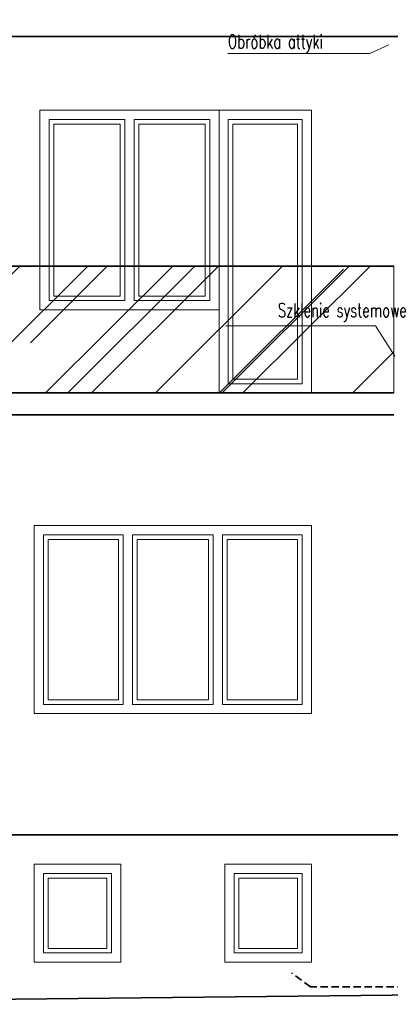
# Model space of a CAD drawing. Header units: inches. Extents: x 0 to 111471, y -105323 to 11070.
# Tile 15 of 256: x 43993 to 44313, y -55018 to -54164. Entities that reach past the tile are written whole.
import ezdxf

# ---------------------------------------------------------------- set-up
doc = ezdxf.new("R2010")
doc.units = ezdxf.units.IN
doc.header["$MEASUREMENT"] = 0
doc.linetypes.add('DASHED', pattern=[19.05, 12.7, -6.35])
for name, color, linetype, lineweight in [('888 drzwi i okna', 4, 'Continuous', 0), ('888 opisy', 3, 'Continuous', 0), ('888 projektowane elementy', 6, 'Continuous', 13), ('888 sciany istniejące', 2, 'Continuous', 35)]:
    doc.layers.add(name, color=color, linetype=linetype, lineweight=lineweight)
doc.styles.add('TS 100_opisy', font='romans.shx', dxfattribs={"width": 0.7, "height": 16})

# ---------------------------------------------------------------- blocks, each defined once
blk = doc.blocks.new('G$CB99A732B')
at = {"layer": '888 drzwi i okna'}
blk.add_lwpolyline([(0, 163), (0, 0), (240, 0), (240, 163)], close=True, dxfattribs=at)
for points in [[(12, 163), (85, 163)], [(228, 163), (155, 163)], [(77, 155), (8, 155), (8, 8), (77, 8)], [(12, 155), (77, 155), (77, 8)], [(155, 155), (85, 155)], [(85, 155), (85, 8)], [(155, 155), (155, 8)], [(163, 8), (232, 8), (232, 155), (163, 155)], [(228, 155), (163, 155), (163, 8)], [(12, 151), (73, 151), (73, 12), (12, 12), (12, 151), (73, 151)], [(151, 151), (89, 151)], [(89, 151), (89, 12), (151, 12), (151, 151)], [(228, 151), (167, 151), (167, 12), (228, 12), (228, 151), (167, 151)], [(85, 8), (155, 8)]]:
    blk.add_lwpolyline(points, dxfattribs=at)
blk = doc.blocks.new('G$C920830EB')
at = {"layer": '888 drzwi i okna'}
for points in [[(0, -245), (0, 0), (-235, 0), (-235, -173), (-80, -173), (-80, -245), (0, -245)], [(-80, -173), (-80, 0)], [(-161.5, -165), (-227, -165), (-227, -8), (-161.5, -8)], [(-161.5, -8), (-161.5, -165)], [(-153.5, -8), (-88, -8), (-88, -165), (-153.5, -165)], [(-153.5, -8), (-153.5, -165)], [(-165.5, -161), (-223, -161), (-223, -12), (-165.5, -12), (-165.5, -161)], [(-149.5, -161), (-149.5, -12), (-92, -12), (-92, -161), (-149.5, -161)]]:
    blk.add_lwpolyline(points, dxfattribs=at)
for points in [[(-235, 0), (-80, 0), (-80, -173), (-235, -173)], [(-80, 0), (0, 0), (0, -245), (-80, -245)], [(-72, -8), (-8, -8), (-8, -237), (-72, -237)], [(-68, -12), (-12, -12), (-12, -233), (-68, -233)]]:
    blk.add_lwpolyline(points, close=True, dxfattribs=at)
blk = doc.blocks.new('G$C6FFF821E')
at = {"layer": '888 drzwi i okna'}
for points in [[(0, 85), (75, 85), (75, 0), (0, 0)], [(8, 77), (67, 77), (67, 8), (8, 8)], [(12, 73), (63, 73), (63, 12), (12, 12)]]:
    blk.add_lwpolyline(points, close=True, dxfattribs=at)
blk = doc.blocks.new('G$C19478120')
at = {"layer": '888 opisy'}
for points in [[(546.55, 269.07), (572.92, 285.73), (572.92, 415.19)], [(809.01, 413.35), (809.01, 290.47), (816.61, 274.13)]]:
    blk.add_lwpolyline(points, dxfattribs=at)
at = {"layer": '888 sciany istniejące', "linetype": 'DASHED', "ltscale": 0.5}
blk.add_lwpolyline([(12, -168.35), (0, -168.35), (0, 342.04), (12, 358.41)], dxfattribs=at)
at = {"layer": '888 opisy', "char_height": 12, "rotation": 270, "style": 'TS 100_opisy'}
for s, insert, width, attachment_point in [('Szklenie systemowe', (592.44, 258.64), 154.7094, 3), ('Obróbka attyki', (825.31, 413.35), 151.37, 1)]:
    blk.add_mtext(s, dxfattribs=dict(at, insert=insert, width=width, attachment_point=attachment_point))

msp = doc.modelspace()

# ---------------------------------------------------------------- hatches: boundary and pattern name
at = {"layer": '888 drzwi i okna', "ltscale": 0.5}
h = msp.add_hatch(dxfattribs=at)
h.set_pattern_fill('AR-RROOF', color=256, scale=80, angle=45)
h.paths.add_polyline_path([(43635.232, -54377.701), (44316.471, -54377.701), (44316.471, -54487.701), (43635.232, -54487.701)])
h.paths.add_polyline_path([(44638.471, -54377.701), (45392.746, -54377.701), (45392.746, -54487.701), (44638.471, -54487.701)])

# ---------------------------------------------------------------- linework, layer by layer
msp.add_lwpolyline([(43635.232, -54377.701), (44316.471, -54377.701), (44316.471, -54487.701), (43635.232, -54487.701)], close=True, dxfattribs=at)
at = {"layer": '888 sciany istniejące'}
for points in [[(43581.28, -53729.701), (43581.28, -55017.701), (45455.794, -54997.701)], [(44316.471, -54506.701), (43616.232, -54506.701), (43616.232, -53802.701), (45411.746, -53802.701)], [(45392.746, -54178.701), (43635.232, -54178.701)], [(43635.232, -54487.701), (43635.232, -54377.701), (44316.471, -54377.701)], [(44316.471, -54487.701), (43635.232, -54487.701)], [(43606.232, -54870.701), (45024.17, -54870.701)]]:
    msp.add_lwpolyline(points, dxfattribs=at)

# ---------------------------------------------------------------- block references
at = {"layer": '888 drzwi i okna'}
for name, p in [('G$C920830EB', (44245.232, -54242.701)), ('G$CB99A732B', (44005.232, -54765.701)), ('G$C6FFF821E', (44005.232, -54981.207)), ('G$C6FFF821E', (44170.232, -54981.207))]:
    msp.add_blockref(name, p, dxfattribs=at)
at = {"layer": '888 projektowane elementy', "ltscale": 0.01, "rotation": 90}
msp.add_blockref('G$C19478120', (44586.333, -55002.477), dxfattribs=at)

doc.saveas('drawing.dxf')
